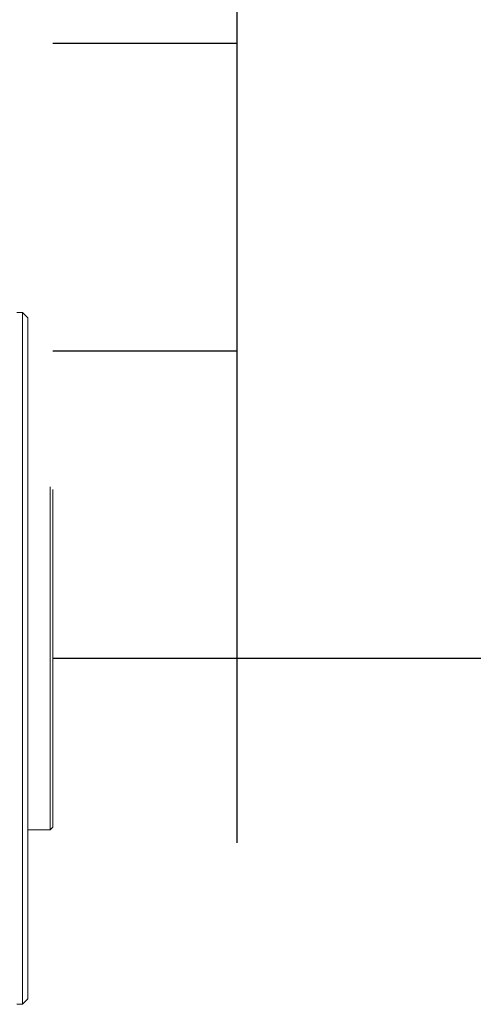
# Model space of a CAD drawing. Header units: millimetres. Extents: x 176 to 9387, y -11044 to -3322.
# Tile 237 of 256: x 8968 to 8975, y -10918 to -10902. Entities that reach past the tile are written whole.
import ezdxf

# ---------------------------------------------------------------- set-up
doc = ezdxf.new("R2010")
doc.units = ezdxf.units.MM
doc.header["$LTSCALE"] = 0.3175
doc.layers.add('1轮廓实线层', color=7, linetype='Continuous', lineweight=18)

# ---------------------------------------------------------------- blocks, each defined once
blk = doc.blocks.new('标尺')
for p, q in [((42316.542, -36080.682), (42316.542, -35867.682)), ((42313.542, -36067.682), (42316.542, -36067.682)), ((42313.542, -36072.682), (42316.542, -36072.682)), ((42313.542, -36077.682), (42581.542, -36077.682))]:
    blk.add_line(p, q)

msp = doc.modelspace()

# ---------------------------------------------------------------- linework, layer by layer
at = {"layer": '1轮廓实线层', "color": 0, "lineweight": 13, "ltscale": 20}
for p, q in [((8967.86591, -10906.94393), (8967.7759, -10906.94393)), ((8967.95591, -10907.03393), (8967.86591, -10906.94393)), ((8967.86591, -10912.56893), (8967.86591, -10906.94393)), ((8967.95591, -10907.03393), (8967.95591, -10918.10375)), ((8968.31591, -10915.35893), (8968.31591, -10909.77893)), ((8968.3609, -10909.82393), (8968.3609, -10915.31393)), ((8967.86591, -10918.19393), (8967.86591, -10912.56893)), ((8968.31591, -10915.35893), (8968.3609, -10915.31393)), ((8967.95591, -10915.35893), (8968.31591, -10915.35893)), ((8967.7759, -10918.19393), (8967.86591, -10918.19393)), ((8967.86591, -10918.19393), (8967.91091, -10918.14893)), ((8967.95591, -10918.10375), (8967.91091, -10918.14893))]:
    msp.add_line(p, q, dxfattribs=at)

# ---------------------------------------------------------------- block references
msp.add_blockref('标尺', (-33345.18071, 25165.11337))

doc.saveas('drawing.dxf')
